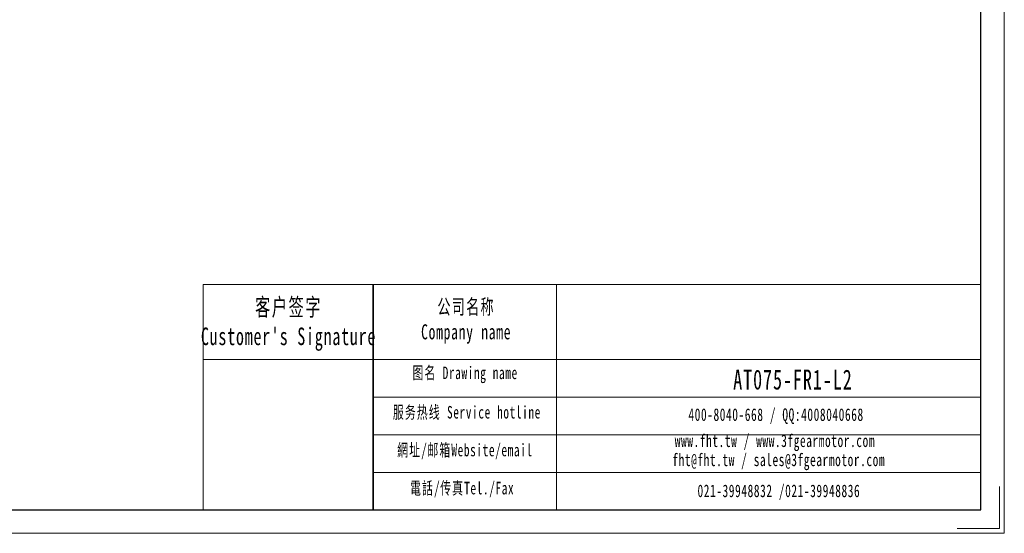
# Model space of a CAD drawing. Header units: millimetres. Extents: x -56 to 602, y -45 to 421.
# Tile 2 of 3: x 274 to 602, y -45 to 127. Entities that reach past the tile are written whole.
import ezdxf

# ---------------------------------------------------------------- set-up
doc = ezdxf.new("R2010")
doc.units = ezdxf.units.MM
doc.layers.get('0').update_dxf_attribs({"lineweight": 35})
for name, color, linetype, lineweight in [('7标注层', 4, 'Continuous', 18), ('SLD-0', 7, 'Continuous', 18), ('图框_外框线', 7, 'Continuous', 18)]:
    doc.layers.add(name, color=color, linetype=linetype, lineweight=lineweight)
doc.styles.add('标准', font='txt', dxfattribs={"width": 0.667})

msp = doc.modelspace()

# ---------------------------------------------------------------- linework, layer by layer
msp.add_line((391.4567, 38.2531), (391.4567, -36.9601))
at = {"layer": '7标注层', "color": 0}
msp.add_line((334.72, 38.2531), (334.72, -36.9472), dxfattribs=at)
at = {"layer": '图框_外框线'}
for p, q in [((334.72, 38.2531), (391.4567, 38.2531)), ((391.4567, 38.2531), (391.4567, -36.9472)), ((391.4567, 38.2531), (594.0228, 38.2531)), ((452.5866, 38.2531), (452.5866, -36.9472)), ((334.72, 13.1587), (391.4567, 13.1587)), ((391.4567, 13.1587), (594.0228, 13.1587)), ((391.4567, 0.6115), (594.0228, 0.6115)), ((391.4567, -11.9357), (594.0228, -11.9357)), ((391.4567, -24.4829), (594.0228, -24.4829))]:
    msp.add_line(p, q, dxfattribs=at)
at = {"layer": '图框_外框线', "color": 3}
msp.add_lwpolyline([(-56.1448, -44.7806), (601.8561, -44.7806), (601.8561, 420.5201), (-56.1448, 420.5201)], close=True, dxfattribs=at)
at = {"layer": '图框_外框线', "color": 3, "lineweight": 25}
msp.add_lwpolyline([(-16.9781, -36.9472), (594.0228, -36.9472), (594.0228, 412.6867), (-16.9781, 412.6867)], close=True, dxfattribs=at)
at = {"layer": '图框_外框线', "color": 3}
msp.add_lwpolyline([(600.2895, -29.1139), (600.2895, -43.2139), (586.1894, -43.2139)], dxfattribs=at)

# ---------------------------------------------------------------- texts
at = {"layer": 'SLD-0', "color": 1, "attachment_point": 2, "style": '标准'}
for s, insert, char_height, width in [("\\T1.1;客户签字\\PCustomer's Signature", (363.1861, 33.6106), 5.855367, 72.841363), ('\\T1.1;公司名称\\PCompany name', (422.4093, 33.2997), 5.018886, 64.978898), ('\\T1.1;图名 Drawing name', (422.0663, 10.8458), 4.182405, 53.487453), ('\\T1.1;\\pxt5.83333;{\\H1.32555x;\\C256;AT075-FR1-L2}', (531.3711, 9.8359), 5.018886, 42.612312), ('\\T1.1;服务热线 Service hotline', (422.6594, -2.3057), 4.182405, 59.590161), ('\\T1.1;400-8040-668 / QQ:4008040668', (525.7572, -3.1048), 4.182405, 121.772423), ('\\T1.1;www.fht.tw / www.3fgearmotor.com ', (525.3716, -11.8162), 4.182405, 121.909505), ('\\T1.1;網址/邮箱Website/email', (422.0081, -14.9066), 4.182405, 62.027749), ('\\T1.1;\\pxt12;fht@fht.tw / sales@3fgearmotor.com ', (526.6462, -18.1849), 4.182405, 121.909505), ('\\T1.1;電話/传真Tel./Fax', (421.0711, -27.6058), 4.182405, 62.773761), ('\\T1.1;021-39948832 /021-39948836 ', (526.6899, -28.5202), 4.182405, 93.08713)]:
    msp.add_mtext(s, dxfattribs=dict(at, insert=insert, char_height=char_height, width=width))

doc.saveas('drawing.dxf')
